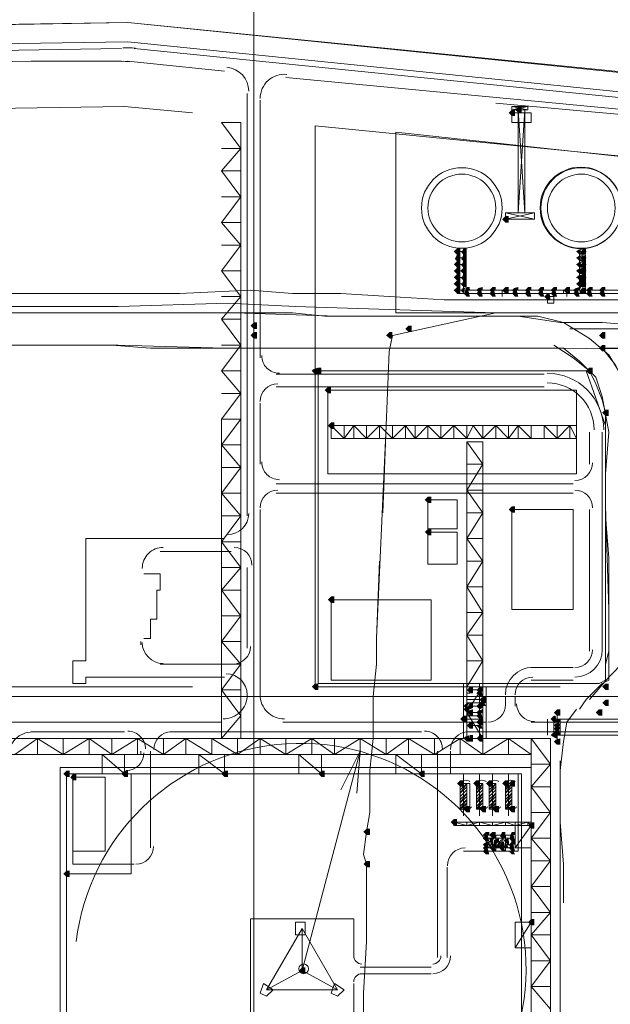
# Model space of a CAD drawing. Header units: millimetres. Extents: x -3176 to 162662, y -36434 to 57907.
# Tile 73 of 155: x 73081 to 75029, y 48166 to 51416. Entities that reach past the tile are written whole.
import ezdxf

# ---------------------------------------------------------------- set-up
doc = ezdxf.new("R2010")
doc.units = ezdxf.units.MM
doc.linetypes.add('1-Sheet - 32170-CIV-6170-DW-2035-015-01 - RZUTY$0$IMPORT-HIDDENX2 _6_', pattern=[238125000.0, 158750000.0, -79375000.0])
doc.layers.get('0').update_dxf_attribs({"lineweight": 5})
doc.layers.add('1-Sheet - 32170-CIV-6170-DW-2035-015-01 - RZUTY$0$CIV_KEYPLAN', color=8, linetype='Continuous', lineweight=0)
doc.layers.add('1-Sheet - 32170-CIV-6170-DW-2035-015-01 - RZUTY$0$PLAN ORIENTACYJNY _KEY PLAN__dwg _3_', color=8, linetype='Continuous', lineweight=0)

# ---------------------------------------------------------------- blocks, each defined once
blk = doc.blocks.new('1-Sheet - 32170-CIV-6170-DW-2035-015-01 - RZUTY$0$PLAN ORIENTACYJNY _KEY PLAN__dwg_A$Ccfc037ab-730732-A_KEY_PLAN')
at = {"layer": '1-Sheet - 32170-CIV-6170-DW-2035-015-01 - RZUTY$0$CIV_KEYPLAN'}
for points in [[(1258.42, 2571.24), (1258.42, 2573.37), (1257.36, 2573.37), (1256.3, 2572.31), (1257.36, 2571.24)], [(1259.49, 2572.31), (1260.55, 2572.31), (1260.55, 2574.44), (1259.49, 2574.44), (1258.42, 2573.37)], [(1256.3, 2536.12), (1256.3, 2538.25), (1255.23, 2538.25), (1254.17, 2537.18), (1255.23, 2536.12)], [(1239.27, 2525.47), (1240.33, 2525.47), (1240.33, 2527.6), (1239.27, 2527.6), (1238.2, 2526.54)], [(1241.39, 2525.47), (1242.46, 2525.47), (1242.46, 2527.6), (1241.39, 2527.6), (1240.69, 2526.18)], [(1280.78, 2525.47), (1279.71, 2526.54), (1280.78, 2527.6), (1279.18, 2527.07), (1278.65, 2526.54), (1279.71, 2525.47)], [(1280.78, 2525.47), (1281.84, 2525.47), (1281.84, 2527.6), (1280.78, 2527.6), (1280.07, 2526.18)], [(1239.27, 2521.22), (1240.33, 2521.22), (1240.33, 2523.35), (1239.27, 2523.35), (1238.2, 2522.28)], [(1239.27, 2523.35), (1240.33, 2523.35), (1240.33, 2525.47), (1239.27, 2525.47), (1238.56, 2524.06)], [(1242.46, 2523.35), (1242.46, 2525.47), (1241.39, 2525.47), (1240.69, 2524.06), (1241.39, 2523.35)], [(1241.39, 2521.22), (1242.46, 2521.22), (1242.46, 2523.35), (1241.39, 2523.35), (1240.69, 2521.93)], [(1279.71, 2523.35), (1280.78, 2523.35), (1279.71, 2524.41), (1280.78, 2525.47), (1279.18, 2524.94), (1278.65, 2524.41)], [(1279.71, 2521.22), (1280.78, 2521.22), (1280.07, 2522.64), (1280.78, 2523.35), (1279.18, 2522.81), (1278.65, 2522.28)], [(1281.84, 2523.35), (1281.84, 2525.47), (1280.24, 2524.94), (1280.07, 2524.06), (1280.78, 2523.35)], [(1281.84, 2521.22), (1281.84, 2523.35), (1280.78, 2523.35), (1280.07, 2521.93), (1280.78, 2521.22)], [(1239.27, 2519.09), (1240.33, 2519.09), (1240.33, 2521.22), (1239.27, 2521.22), (1238.2, 2520.15)], [(1241.39, 2519.09), (1242.46, 2519.09), (1242.46, 2521.22), (1241.39, 2521.22), (1240.33, 2520.15)], [(1279.71, 2519.09), (1280.78, 2519.09), (1280.07, 2520.51), (1280.78, 2521.22), (1279.18, 2520.68), (1278.65, 2520.15)], [(1281.84, 2519.09), (1281.84, 2521.22), (1280.78, 2521.22), (1279.71, 2520.15), (1280.78, 2519.09)], [(1239.27, 2516.96), (1240.33, 2516.96), (1240.33, 2519.09), (1239.27, 2519.09), (1238.2, 2518.02)], [(1240.33, 2514.83), (1240.33, 2516.96), (1239.27, 2516.96), (1238.2, 2515.89), (1239.27, 2514.83)], [(1241.39, 2516.96), (1242.46, 2516.96), (1242.46, 2519.09), (1241.39, 2519.09), (1240.69, 2517.67)], [(1241.39, 2514.83), (1242.46, 2514.83), (1242.46, 2516.96), (1241.39, 2516.96), (1240.69, 2515.54)], [(1279.71, 2516.96), (1280.78, 2516.96), (1280.07, 2518.38), (1280.78, 2519.09), (1279.18, 2518.56), (1278.65, 2518.02)], [(1279.71, 2514.83), (1280.78, 2514.83), (1280.12, 2516.3), (1280.78, 2516.96), (1279.71, 2516.96), (1278.65, 2515.89)], [(1280.78, 2516.96), (1281.84, 2516.96), (1281.84, 2519.09), (1280.78, 2519.09), (1279.71, 2518.02)], [(1280.78, 2514.83), (1281.84, 2514.83), (1281.84, 2516.96), (1280.78, 2516.96), (1279.71, 2515.89)], [(1240.33, 2512.7), (1240.33, 2514.83), (1239.27, 2514.83), (1238.2, 2513.77), (1239.27, 2512.7)], [(1241.39, 2512.7), (1241.75, 2513.41), (1241.39, 2513.77), (1242.46, 2514.83), (1240.86, 2514.3), (1240.69, 2513.41)], [(1243.46, 2511.64), (1243.52, 2511.64), (1242.99, 2513.77), (1241.93, 2513.23), (1241.39, 2512.7), (1242.46, 2511.64)], [(1241.93, 2513.23), (1242.99, 2513.77), (1243.52, 2513.77), (1243.46, 2514.83), (1242.46, 2514.83), (1241.75, 2513.41)], [(1246.18, 2513.23), (1247.25, 2513.77), (1247.78, 2513.77), (1247.78, 2514.83), (1246.36, 2514.48), (1245.65, 2513.77)], [(1246.72, 2511.64), (1247.78, 2511.64), (1247.25, 2513.77), (1246.18, 2513.23), (1245.65, 2512.7), (1246.36, 2511.99)], [(1250.44, 2513.23), (1251.51, 2513.77), (1252.04, 2513.77), (1252.04, 2514.83), (1250.97, 2514.83), (1249.91, 2513.77)], [(1252.04, 2511.64), (1251.51, 2513.77), (1250.44, 2513.23), (1249.91, 2512.7), (1250.97, 2511.64)], [(1255.23, 2512.7), (1256.3, 2512.7), (1256.3, 2514.83), (1255.23, 2514.83), (1254.17, 2513.77)], [(1257.89, 2513.23), (1258.96, 2513.77), (1259.49, 2513.77), (1259.49, 2514.83), (1258.07, 2514.48), (1257.36, 2513.77)], [(1259.49, 2511.64), (1258.96, 2513.77), (1257.89, 2513.23), (1257.36, 2512.7), (1258.42, 2511.64)], [(1262.15, 2513.23), (1263.21, 2513.77), (1263.75, 2513.77), (1263.75, 2514.83), (1262.68, 2514.83), (1261.62, 2513.77)], [(1263.75, 2511.64), (1263.21, 2513.77), (1262.15, 2513.23), (1261.62, 2512.7), (1262.68, 2511.64)], [(1266.41, 2513.23), (1267.47, 2513.77), (1268, 2513.77), (1268, 2514.83), (1266.94, 2514.83), (1265.88, 2513.77)], [(1268, 2511.64), (1267.47, 2513.77), (1266.41, 2513.23), (1265.88, 2512.7), (1266.94, 2511.64)], [(1270.67, 2513.23), (1271.73, 2513.77), (1272.26, 2513.77), (1272.26, 2514.83), (1271.2, 2514.83), (1270.13, 2513.77)], [(1272.26, 2511.64), (1271.73, 2513.77), (1270.67, 2513.23), (1270.13, 2512.7), (1271.2, 2511.64)], [(1275.45, 2512.7), (1276.52, 2512.7), (1276.52, 2514.83), (1275.45, 2514.83), (1274.39, 2513.77)], [(1278.12, 2513.23), (1279.18, 2513.77), (1279.71, 2513.77), (1279.71, 2514.83), (1278.12, 2514.3), (1277.58, 2513.77)], [(1279.71, 2511.64), (1279.18, 2513.77), (1278.12, 2513.23), (1277.58, 2512.7), (1278.65, 2511.64)], [(1281.84, 2512.7), (1281.84, 2514.83), (1280.24, 2514.3), (1280.07, 2513.41), (1280.78, 2512.7)], [(1282.37, 2513.23), (1283.44, 2513.77), (1283.97, 2513.77), (1283.97, 2514.83), (1282.91, 2514.83), (1281.84, 2513.77)], [(1283.97, 2511.64), (1283.44, 2513.77), (1282.37, 2513.23), (1281.84, 2512.7), (1282.91, 2511.64)], [(1286.63, 2513.23), (1287.7, 2513.77), (1288.23, 2513.77), (1288.23, 2514.83), (1287.16, 2514.83), (1286.1, 2513.77)], [(1288.23, 2511.64), (1287.7, 2513.77), (1286.63, 2513.23), (1286.1, 2512.7), (1287.16, 2511.64)], [(1269.07, 2510.57), (1270.13, 2510.57), (1269.8, 2512.7), (1269.07, 2512.7), (1268, 2511.64)], [(1173.27, 2500.99), (1173.27, 2503.12), (1172.21, 2503.12), (1171.15, 2502.06), (1172.21, 2500.99)], [(1172.21, 2497.8), (1173.27, 2497.8), (1173.27, 2499.93), (1172.21, 2499.93), (1171.15, 2498.86)], [(1217.98, 2497.8), (1217.98, 2499.93), (1216.91, 2499.93), (1215.85, 2498.86), (1217.11, 2497.8)], [(1223.3, 2499.93), (1224.36, 2499.93), (1224.36, 2502.06), (1223.3, 2502.06), (1222.24, 2500.99)], [(1287.16, 2497.8), (1288.23, 2497.8), (1288.23, 2499.93), (1287.16, 2499.93), (1286.1, 2498.86)], [(1288.23, 2493.54), (1288.23, 2495.67), (1287.16, 2495.67), (1286.1, 2494.61), (1287.16, 2493.54)], [(1192.43, 2486.09), (1193.5, 2486.09), (1193.5, 2488.22), (1191.9, 2487.69), (1191.37, 2487.16)], [(1194.56, 2486.09), (1194.56, 2488.22), (1193.5, 2488.22), (1193.5, 2486.09)], [(1283.97, 2486.09), (1283.97, 2488.22), (1282.9, 2488.22), (1281.84, 2487.16), (1282.91, 2486.09)], [(1196.69, 2479.71), (1197.76, 2479.71), (1197.76, 2481.83), (1196.69, 2481.83), (1195.63, 2480.77)], [(1289.29, 2472.26), (1289.29, 2474.38), (1288.23, 2474.38), (1287.16, 2473.32), (1288.23, 2472.26)], [(1197.76, 2468), (1198.82, 2468), (1198.82, 2470.13), (1197.76, 2470.13), (1196.69, 2469.06)], [(1229.69, 2443.52), (1230.75, 2443.52), (1230.75, 2445.65), (1229.69, 2445.65), (1228.62, 2444.58)], [(1258.42, 2440.32), (1258.42, 2442.45), (1257.36, 2442.45), (1256.3, 2441.39), (1257.36, 2440.32)], [(1229.69, 2432.87), (1230.75, 2432.87), (1230.75, 2435), (1229.69, 2435), (1228.62, 2433.94)], [(1197.76, 2410.52), (1198.82, 2410.52), (1198.82, 2412.65), (1197.76, 2412.65), (1196.69, 2411.59)], [(1192.43, 2381.78), (1193.5, 2381.78), (1193.5, 2383.91), (1192.43, 2383.91), (1191.37, 2382.85)], [(1244.59, 2380.72), (1244.59, 2382.85), (1243.52, 2382.85), (1242.46, 2381.78), (1243.52, 2380.72)], [(1246.18, 2381.25), (1247.25, 2381.78), (1247.78, 2381.78), (1247.78, 2382.85), (1246.72, 2382.85), (1245.65, 2381.78)], [(1289.29, 2381.78), (1289.29, 2383.91), (1288.23, 2383.91), (1287.16, 2382.85), (1288.23, 2381.78)], [(1247.78, 2379.65), (1247.25, 2381.78), (1246.18, 2381.25), (1245.65, 2380.72), (1246.72, 2379.65)], [(1247.78, 2377.53), (1248.85, 2377.53), (1248.85, 2379.65), (1247.43, 2379.3), (1246.72, 2378.59), (1247.25, 2378.06)], [(1241.93, 2375.93), (1243.52, 2377.53), (1242.1, 2377.17), (1241.39, 2376.46)], [(1242.46, 2374.33), (1243.46, 2375.46), (1242.46, 2376.46), (1241.39, 2375.4), (1242.1, 2374.69)], [(1243.52, 2375.4), (1244.59, 2375.89), (1244.59, 2377.53), (1243.52, 2377.53), (1242.81, 2376.11), (1243.46, 2375.46)], [(1246.72, 2375.4), (1247.78, 2375.89), (1247.78, 2377.53), (1246.72, 2377.53), (1245.65, 2376.46), (1246.22, 2375.89)], [(1289.29, 2376.46), (1289.29, 2378.59), (1288.23, 2378.59), (1287.16, 2377.53), (1288.23, 2376.46)], [(1242.46, 2371.14), (1242.46, 2373.27), (1241.39, 2373.27), (1240.33, 2372.2), (1241.39, 2371.14)], [(1244.59, 2373.27), (1244.59, 2375.4), (1243.17, 2375.04), (1242.46, 2374.33), (1244.06, 2373.27)], [(1246.18, 2373.8), (1247.25, 2374.33), (1247.78, 2374.33), (1247.78, 2375.4), (1246.36, 2375.04), (1245.65, 2374.33)], [(1247.78, 2372.2), (1247.25, 2374.33), (1246.18, 2373.8), (1245.65, 2373.27), (1246.72, 2372.2)], [(1272.26, 2371.14), (1271.73, 2373.27), (1271.2, 2373.27), (1270.13, 2372.2), (1271.2, 2371.14)], [(1272.26, 2373.27), (1273.33, 2373.27), (1273.33, 2375.4), (1272.26, 2375.4), (1271.2, 2374.33)], [(1287.16, 2373.27), (1287.16, 2375.4), (1286.1, 2375.4), (1285.03, 2374.33), (1286.1, 2373.27)], [(1243.52, 2369.01), (1244.59, 2369.01), (1244.59, 2371.14), (1243.46, 2371.07), (1242.46, 2370.08), (1243.46, 2369.08)], [(1246.72, 2370.08), (1247.78, 2370.08), (1247.78, 2372.2), (1246.36, 2371.85), (1245.65, 2371.14), (1246.18, 2370.61)], [(1246.72, 2369.01), (1247.78, 2369.01), (1247.25, 2370.08), (1245.65, 2370.08)], [(1271.73, 2369.54), (1272.79, 2370.08), (1273.33, 2370.08), (1272.79, 2371.14), (1271.73, 2370.61), (1271.2, 2370.08)], [(1271.73, 2368.48), (1272.79, 2369.01), (1273.33, 2369.01), (1272.79, 2370.08), (1271.73, 2369.54), (1271.2, 2369.01)], [(1243.46, 2364.75), (1243.52, 2364.75), (1243.46, 2366.88), (1241.93, 2366.35), (1241.39, 2365.82), (1242.46, 2364.75)], [(1244.59, 2364.75), (1244.59, 2366.88), (1243.52, 2366.88), (1243.52, 2364.75)], [(1247.78, 2364.75), (1247.78, 2366.88), (1246.72, 2366.88), (1245.65, 2365.82), (1246.72, 2364.75)], [(1272.26, 2365.82), (1272.26, 2367.95), (1271.2, 2367.95), (1270.13, 2366.88), (1271.73, 2365.82)], [(1272.26, 2366.88), (1273.33, 2366.88), (1272.79, 2369.01), (1271.73, 2368.48), (1271.2, 2367.95), (1272.26, 2367.95)], [(1272.26, 2363.69), (1273.33, 2363.69), (1273.33, 2365.82), (1271.73, 2365.29), (1271.2, 2364.75)], [(1111.54, 2353.05), (1111.54, 2355.17), (1110.48, 2355.17), (1109.41, 2354.11), (1110.48, 2353.05)], [(1113.67, 2351.98), (1113.67, 2354.11), (1112.61, 2354.11), (1111.73, 2352.85), (1112.61, 2351.98)], [(1129.64, 2353.05), (1130.7, 2353.05), (1130.7, 2355.17), (1129.64, 2355.17), (1128.57, 2354.11)], [(1163.7, 2353.05), (1163.7, 2355.17), (1162.63, 2355.17), (1161.57, 2354.11), (1162.63, 2353.05)], [(1195.63, 2353.05), (1195.63, 2355.17), (1194.56, 2355.17), (1193.5, 2354.11), (1194.56, 2353.05)], [(1228.62, 2353.05), (1228.62, 2355.17), (1227.56, 2355.17), (1226.49, 2354.11), (1227.56, 2353.05)], [(1241.39, 2349.85), (1241.39, 2351.98), (1240.33, 2351.98), (1239.27, 2350.92), (1240.33, 2349.85)], [(1245.65, 2349.85), (1246.72, 2349.85), (1246.72, 2351.98), (1245.65, 2351.98), (1244.59, 2350.92)], [(1250.97, 2349.85), (1250.97, 2351.98), (1249.91, 2351.98), (1248.85, 2350.92), (1249.91, 2349.85)], [(1255.23, 2349.85), (1256.3, 2349.85), (1256.3, 2351.98), (1255.23, 2351.98), (1254.17, 2350.92)], [(1258.42, 2349.85), (1258.42, 2351.98), (1257.36, 2351.98), (1256.3, 2350.92), (1257.36, 2349.85)], [(1243.46, 2341.34), (1243.52, 2341.34), (1243.46, 2343.47), (1242.46, 2343.47), (1241.39, 2342.4), (1242.46, 2341.34)], [(1247.78, 2341.34), (1248.85, 2341.34), (1248.85, 2343.47), (1247.78, 2343.47), (1246.72, 2342.4)], [(1253.1, 2341.34), (1253.1, 2343.47), (1252.04, 2343.47), (1250.97, 2342.4), (1252.04, 2341.34)], [(1258.42, 2341.34), (1258.42, 2343.47), (1257.36, 2343.47), (1256.3, 2342.4), (1257.36, 2341.34)], [(1239.27, 2337.08), (1239.27, 2339.21), (1238.2, 2339.21), (1237.14, 2338.14), (1238.2, 2337.08)], [(1264.81, 2336.02), (1264.81, 2338.14), (1263.75, 2338.14), (1262.68, 2337.08), (1263.75, 2336.02)], [(1209.46, 2333.89), (1210.53, 2333.89), (1210.53, 2336.02), (1209.46, 2336.02), (1208.4, 2334.95)], [(1248.31, 2333.35), (1249.38, 2333.89), (1249.91, 2333.89), (1249.91, 2334.95), (1248.85, 2334.95), (1247.78, 2333.89)], [(1252.04, 2332.82), (1252.04, 2334.95), (1250.97, 2334.95), (1249.91, 2333.89), (1250.97, 2332.82)], [(1254.7, 2332.82), (1255.23, 2332.82), (1255.23, 2334.95), (1254.17, 2334.95), (1253.46, 2333.53), (1254.17, 2332.82)], [(1256.83, 2333.35), (1257.89, 2333.89), (1258.42, 2333.89), (1258.42, 2334.95), (1257.36, 2334.95), (1256.65, 2333.53)], [(1248.85, 2331.76), (1249.91, 2331.76), (1249.38, 2333.89), (1248.31, 2333.35), (1247.78, 2332.82), (1248.49, 2332.11)], [(1248.31, 2330.16), (1249.38, 2330.69), (1249.91, 2330.69), (1249.91, 2331.76), (1248.31, 2331.23), (1247.78, 2330.69)], [(1250.97, 2330.69), (1250.97, 2332.82), (1249.91, 2332.82), (1250.44, 2330.69)], [(1253.1, 2329.63), (1251.51, 2331.23), (1250.97, 2330.69), (1252.04, 2329.63)], [(1252.04, 2330.69), (1253.1, 2331.76), (1253.1, 2332.82), (1251.51, 2332.29), (1251.33, 2331.4), (1251.51, 2331.23)], [(1254.17, 2329.63), (1253.1, 2330.69), (1254.17, 2331.76), (1253.1, 2331.76), (1252.39, 2330.34), (1253.1, 2329.63)], [(1253.1, 2331.76), (1254.7, 2332.29), (1254.7, 2332.82), (1253.64, 2332.29)], [(1254.17, 2329.63), (1255.23, 2329.63), (1254.7, 2331.76), (1253.64, 2331.23), (1253.46, 2330.34), (1253.81, 2329.98)], [(1256.3, 2330.69), (1256.3, 2332.82), (1254.7, 2332.29), (1254.7, 2331.76), (1255.23, 2331.76), (1255.76, 2330.69)], [(1256.83, 2330.16), (1257.89, 2330.69), (1258.42, 2330.69), (1258.42, 2331.76), (1257.36, 2331.76), (1256.3, 2330.69)], [(1258.42, 2331.76), (1257.89, 2333.89), (1256.83, 2333.35), (1256.65, 2332.47), (1257.36, 2331.76)], [(1248.31, 2329.1), (1249.38, 2329.63), (1249.91, 2329.63), (1249.38, 2330.69), (1248.31, 2330.16), (1247.78, 2329.63)], [(1248.85, 2327.5), (1249.91, 2327.5), (1249.38, 2329.63), (1248.31, 2329.1), (1247.78, 2328.56), (1248.49, 2327.86)], [(1250.97, 2329.63), (1250.44, 2330.69), (1249.91, 2330.69), (1249.91, 2329.63)], [(1252.04, 2328.56), (1251.68, 2329.98), (1250.97, 2330.69), (1250.97, 2329.63), (1249.91, 2329.63), (1251.51, 2328.56)], [(1254.17, 2328.56), (1255.23, 2328.56), (1254.7, 2329.63), (1253.1, 2329.63), (1253.81, 2328.92)], [(1256.3, 2329.63), (1255.76, 2330.69), (1255.23, 2330.69), (1255.23, 2329.63)], [(1257.36, 2328.56), (1258.42, 2328.56), (1257.89, 2330.69), (1256.83, 2330.16), (1256.3, 2329.63), (1257.01, 2328.92)], [(1258.42, 2327.5), (1257.89, 2328.56), (1256.3, 2328.56), (1257.36, 2327.5)], [(1209.46, 2323.24), (1210.53, 2323.24), (1210.53, 2325.37), (1209.46, 2325.37), (1208.4, 2324.31)], [(1111.54, 2320.05), (1111.54, 2322.18), (1110.48, 2322.18), (1109.41, 2321.11), (1110.48, 2320.05)], [(1264.81, 2304.08), (1264.81, 2306.21), (1263.75, 2306.21), (1262.68, 2305.15), (1263.75, 2304.08)], [(1189.24, 2288.12), (1189.24, 2290.25), (1188.18, 2290.25), (1187.11, 2289.18), (1188.18, 2288.12)]]:
    blk.add_hatch(color=256, dxfattribs=at).paths.add_polyline_path(points)
h = blk.add_hatch(color=256, dxfattribs=at)
h.paths.add_polyline_path([(1279.71, 2512.7), (1280.78, 2512.7), (1279.71, 2513.77)])
h.paths.add_polyline_path([(1279.71, 2513.77), (1280.24, 2514.83), (1279.71, 2514.83)])
h = blk.add_hatch(color=256, dxfattribs=at)
h.paths.add_polyline_path([(1248.85, 2376.46), (1248.31, 2377.53), (1247.78, 2377.53), (1247.78, 2376.46)])
h.paths.add_polyline_path([(1247.78, 2377.53), (1247.25, 2378.06), (1246.72, 2377.53)])
h = blk.add_hatch(color=256, dxfattribs=at)
h.paths.add_polyline_path([(1272.26, 2371.14), (1273.33, 2371.14), (1273.33, 2372.2), (1272.26, 2372.2)])
h.paths.add_polyline_path([(1271.73, 2370.61), (1271.73, 2371.14), (1271.2, 2371.14)])
h = blk.add_hatch(color=256, dxfattribs=at)
h.paths.add_polyline_path([(1250.97, 2330.69), (1251.33, 2331.4), (1250.97, 2331.76)])
h.paths.add_polyline_path([(1250.97, 2331.76), (1251.51, 2332.82), (1250.97, 2332.82)])
for p, q in [((720.92, 2587.21), (1128.57, 2593.59)), ((1132.83, 2593.59), (1751.23, 2530.8)), ((1130.7, 2589.34), (1162.63, 2586.14)), ((1170.08, 2439.26), (1170.08, 2578.69)), ((1174.34, 2491.41), (1174.34, 2576.56)), ((1252.04, 2575.5), (1310.58, 2570.18)), ((1262.68, 2574.44), (1257.36, 2574.44)), ((1255.23, 2539.31), (1264.81, 2537.18)), ((1278.65, 2526.54), (1281.84, 2526.54)), ((1279.71, 2513.77), (1279.71, 2526.54)), ((1280.78, 2526.54), (1280.78, 2513.77)), ((1239.27, 2524.41), (1241.39, 2524.41)), ((1278.65, 2524.41), (1281.84, 2524.41)), ((1241.39, 2522.28), (1239.27, 2522.28)), ((1239.27, 2520.15), (1241.39, 2520.15)), ((1278.65, 2522.28), (1281.84, 2522.28)), ((1278.65, 2520.15), (1281.84, 2520.15)), ((1241.39, 2518.02), (1239.27, 2518.02)), ((1278.65, 2518.02), (1281.84, 2518.02)), ((1239.27, 2515.89), (1241.39, 2515.89)), ((1242.46, 2513.77), (1242.46, 2511.64)), ((1246.72, 2513.77), (1246.72, 2511.64)), ((1250.97, 2513.77), (1250.97, 2511.64)), ((1254.17, 2513.77), (1254.17, 2511.64)), ((1255.23, 2513.77), (1255.23, 2512.7)), ((1258.42, 2513.77), (1258.42, 2511.64)), ((1262.68, 2513.77), (1262.68, 2511.64)), ((1266.94, 2513.77), (1266.94, 2511.64)), ((1274.39, 2513.77), (1274.39, 2512.7)), ((1275.45, 2513.77), (1275.45, 2511.64)), ((1278.65, 2515.89), (1281.84, 2515.89)), ((1278.65, 2513.77), (1278.65, 2511.64)), ((1282.91, 2513.77), (1282.91, 2511.64)), ((1287.16, 2513.77), (1287.16, 2511.64)), ((1165.82, 2506.32), (1199.88, 2505.25)), ((1424.47, 2493.54), (1266.94, 2494.61)), ((1179.66, 2486.09), (1268, 2486.09)), ((1179.66, 2481.83), (1268, 2481.83)), ((1174.34, 2456.29), (1174.34, 2476.51)), ((1202.01, 2464.8), (1202.01, 2469.06)), ((1205.21, 2464.8), (1205.21, 2469.06)), ((1209.46, 2464.8), (1209.46, 2469.06)), ((1213.72, 2464.8), (1213.72, 2469.06)), ((1217.98, 2464.8), (1217.98, 2469.06)), ((1222.24, 2464.8), (1222.24, 2469.06)), ((1225.43, 2464.8), (1225.43, 2469.06)), ((1229.69, 2464.8), (1229.69, 2469.06)), ((1233.94, 2464.8), (1233.94, 2469.06)), ((1238.2, 2464.8), (1238.2, 2469.06)), ((1252.04, 2464.8), (1252.04, 2469.06)), ((1256.3, 2464.8), (1256.3, 2469.06)), ((1259.49, 2464.8), (1259.49, 2469.06)), ((1272.26, 2464.8), (1272.26, 2469.06)), ((1276.52, 2464.8), (1276.52, 2469.06)), ((1282.91, 2466.93), (1282.91, 2456.29)), ((1287.16, 2466.93), (1287.16, 2394.56)), ((1161.57, 2462.68), (1167.95, 2462.68)), ((1242.46, 2463.74), (1242.46, 2365.82)), ((1161.57, 2455.23), (1167.95, 2455.23)), ((1179.66, 2449.9), (1277.58, 2449.9)), ((1161.57, 2446.71), (1167.95, 2446.71)), ((1179.66, 2446.71), (1277.58, 2446.71)), ((1242.46, 2447.77), (1247.78, 2447.77)), ((1174.34, 2379.65), (1174.34, 2441.39)), ((1282.91, 2441.39), (1282.91, 2394.56)), ((1288.23, 2442.45), (1289.29, 2408.39)), ((1161.57, 2439.26), (1167.95, 2439.26)), ((1161.57, 2430.74), (1167.95, 2430.74)), ((1164.76, 2427.55), (1141.34, 2427.55)), ((1161.57, 2422.23), (1167.95, 2422.23)), ((1170.08, 2422.23), (1170.08, 2395.62)), ((1161.57, 2414.78), (1167.95, 2414.78)), ((1161.57, 2406.26), (1167.95, 2406.26)), ((1134.96, 2397.75), (1134.96, 2396.68)), ((1161.57, 2397.75), (1167.95, 2397.75)), ((1289.29, 2394.56), (1288.23, 2390.3)), ((1141.34, 2390.3), (1167.95, 2390.3)), ((1247.78, 2391.36), (1242.46, 2382.85)), ((1263.75, 2389.23), (1277.58, 2389.23)), ((1241.39, 2365.82), (1241.39, 2383.91)), ((1246.72, 2365.82), (1246.72, 2383.91)), ((1248.85, 2382.85), (1248.85, 2365.82)), ((1263.75, 2384.98), (1277.58, 2384.98)), ((1161.57, 2381.78), (1167.95, 2381.78)), ((1255.23, 2379.65), (1255.23, 2376.46)), ((1258.42, 2379.65), (1258.42, 2376.46)), ((1242.46, 2378.59), (1247.78, 2378.59)), ((1247.78, 2377.53), (1242.46, 2377.53)), ((1242.46, 2376.46), (1246.72, 2376.46)), ((1242.46, 2374.33), (1247.78, 2365.82)), ((1242.46, 2373.27), (1246.72, 2373.27)), ((1243.52, 2374.33), (1243.52, 2373.27)), ((1272.26, 2364.75), (1272.26, 2374.33)), ((910.37, 2371.14), (1161.57, 2371.14)), ((1181.79, 2371.14), (1248.85, 2371.14)), ((1247.78, 2372.2), (1241.39, 2372.2)), ((1242.46, 2370.08), (1246.72, 2370.08)), ((1243.52, 2370.08), (1243.52, 2371.14)), ((1263.75, 2371.14), (1302.06, 2371.14)), ((1269.07, 2372.2), (1269.07, 2366.88)), ((1272.26, 2370.08), (1273.33, 2370.08)), ((1273.33, 2366.88), (1273.33, 2372.2)), ((1098.77, 2367.95), (1129.64, 2367.95)), ((1144.54, 2367.95), (1227.56, 2367.95)), ((1242.46, 2367.95), (1303.13, 2367.95)), ((1272.26, 2369.01), (1273.33, 2369.01)), ((1100.9, 2360.5), (1100.9, 2365.82)), ((1109.41, 2360.5), (1109.41, 2365.82)), ((1117.93, 2360.5), (1117.93, 2365.82)), ((1125.38, 2360.5), (1125.38, 2365.82)), ((1133.89, 2360.5), (1133.89, 2365.82)), ((1142.41, 2360.5), (1142.41, 2365.82)), ((1149.86, 2360.5), (1149.86, 2365.82)), ((1166.89, 2360.5), (1166.89, 2365.82)), ((1174.34, 2360.5), (1174.34, 2365.82)), ((1182.85, 2360.5), (1182.85, 2365.82)), ((1191.37, 2360.5), (1191.37, 2365.82)), ((1198.82, 2360.5), (1198.82, 2365.82)), ((1207.33, 2360.5), (1207.33, 2365.82)), ((1215.85, 2360.5), (1215.85, 2365.82)), ((1223.3, 2360.5), (1223.3, 2365.82)), ((1231.82, 2360.5), (1231.82, 2365.82)), ((1240.33, 2360.5), (1240.33, 2365.82)), ((1256.3, 2360.5), (1256.3, 2365.82)), ((1134.96, 2361.56), (1134.96, 2360.5)), ((1138.15, 2361.56), (1138.15, 2329.63)), ((1207.33, 2361.56), (1200.95, 2348.79)), ((1232.88, 2361.56), (1232.88, 2293.44)), ((1237.14, 2354.11), (1237.14, 2361.56)), ((1241.39, 2340.27), (1241.39, 2354.11)), ((1246.72, 2340.27), (1246.72, 2354.11)), ((1250.97, 2340.27), (1250.97, 2354.11)), ((1256.3, 2340.27), (1256.3, 2354.11)), ((1241.39, 2350.92), (1240.33, 2349.85)), ((1242.46, 2350.92), (1242.46, 2342.4)), ((1250.97, 2350.92), (1249.91, 2349.85)), ((1242.46, 2348.79), (1240.33, 2346.66)), ((1245.65, 2346.66), (1247.78, 2348.79)), ((1252.04, 2348.79), (1249.91, 2346.66)), ((1255.23, 2346.66), (1257.36, 2348.79)), ((1258.42, 2329.63), (1258.42, 2338.14)), ((1262.68, 2338.14), (1262.68, 2337.08)), ((1257.36, 2332.82), (1248.85, 2332.82)), ((1250.97, 2333.89), (1250.97, 2328.56)), ((1252.04, 2333.89), (1252.04, 2328.56)), ((1254.17, 2333.89), (1254.17, 2328.56)), ((1255.23, 2333.89), (1255.23, 2328.56)), ((1250.97, 2330.69), (1248.85, 2330.69)), ((1257.36, 2329.63), (1248.85, 2329.63)), ((1254.17, 2330.69), (1252.04, 2330.69)), ((1257.36, 2330.69), (1255.23, 2330.69)), ((1270.13, 2325.37), (1263.75, 2325.37)), ((1236.07, 2323.24), (1236.07, 2293.44)), ((1263.75, 2316.86), (1270.13, 2308.34)), ((1188.18, 2303.02), (1176.47, 2282.8)), ((1263.75, 2300.89), (1270.13, 2292.38)), ((1207.33, 2290.25), (1230.75, 2290.25)), ((1207.33, 2288.12), (1230.75, 2288.12)), ((1263.75, 2283.86), (1270.13, 2276.41))]:
    blk.add_line(p, q, dxfattribs=at)
at = {"layer": '1-Sheet - 32170-CIV-6170-DW-2035-015-01 - RZUTY$0$CIV_KEYPLAN', "flags": 128}
for points in [[(618.74, 2205.1), (618.74, 2365.82), (366.48, 2365.82), (372.87, 2445.65), (373.93, 2459.48), (383.51, 2594.66), (553.81, 2593.59), (641.09, 2594.66), (1130.7, 2602.11), (1748.04, 2540.38), (1753.36, 2539.31), (1748.04, 2539.31), (1130.7, 2602.11), (710.27, 2594.66), (618.74, 2546.76), (618.74, 2394.56), (616.61, 2392.43)], [(712.4, 2589.34), (1130.7, 2595.72), (1748.04, 2532.92), (1756.55, 2532.92), (1899.18, 2536.12)], [(910.37, 2586.14), (1098.77, 2589.34), (1128.57, 2589.34)], [(1182.85, 2584.01), (1316.97, 2571.24), (1358.48, 2566.98)], [(1151.99, 2382.85), (921.02, 2382.85), (921.02, 2571.24), (1129.64, 2574.44), (1151.99, 2572.31)], [(1262.68, 2573.37), (1262.68, 2574.44), (1257.36, 2573.37), (1257.36, 2574.44), (1262.68, 2573.37), (1257.36, 2573.37)], [(1167.95, 2560.6), (1161.57, 2569.11), (1167.95, 2569.11), (1167.95, 2365.82)], [(1752.29, 2511.64), (1503.23, 2537.18), (1192.43, 2568.05), (1192.43, 2382.85), (1273.33, 2382.85)], [(1684.17, 2502.06), (1684.17, 2518.02), (1401.05, 2546.76), (1401.05, 2507.38), (1372.31, 2507.38), (1347.83, 2515.89), (1327.61, 2515.89), (1327.61, 2554.21), (1219.04, 2565.92), (1219.04, 2506.32), (1366.99, 2506.32)], [(1161.57, 2560.6), (1167.95, 2560.6), (1161.57, 2553.15)], [(1167.95, 2544.63), (1161.57, 2553.15), (1167.95, 2553.15)], [(1329.74, 2520.15), (1314.84, 2514.83), (1307.39, 2511.64), (1303.13, 2510.57), (1235.01, 2510.57), (1216.91, 2511.64), (1200.95, 2512.7), (1184.98, 2512.7), (1171.15, 2513.77), (1147.73, 2512.7), (1083.87, 2512.7), (1066.84, 2513.77), (1055.13, 2513.77), (1042.36, 2512.7), (1023.2, 2512.7), (1001.91, 2511.64), (977.43, 2511.64), (954.01, 2510.57), (935.92, 2510.57), (919.95, 2509.51), (916.76, 2508.44), (912.5, 2508.44), (907.18, 2509.51), (898.67, 2510.57)], [(1161.57, 2544.63), (1167.95, 2544.63), (1161.57, 2536.12)], [(862.48, 2507.38), (913.57, 2507.38), (916.76, 2506.32), (950.82, 2507.38), (1007.23, 2507.38), (1020.01, 2506.32), (1184.98, 2506.32), (1195.63, 2505.25), (1265.88, 2505.25), (1274.39, 2503.12), (1282.91, 2497.8), (1289.29, 2492.48), (1292.48, 2487.16)], [(1255.23, 2537.18), (1255.23, 2539.31), (1264.81, 2539.31), (1264.81, 2537.18), (1255.23, 2537.18), (1264.81, 2539.31)], [(1167.95, 2528.67), (1161.57, 2536.12), (1167.95, 2536.12)], [(1239.27, 2513.77), (1314.84, 2513.77), (1314.84, 2531.86), (1315.9, 2531.86), (1315.9, 2513.77), (1346.77, 2513.77), (1372.31, 2506.32), (1372.31, 2502.06)], [(1161.57, 2528.67), (1167.95, 2528.67), (1161.57, 2520.15)], [(1241.39, 2513.77), (1241.39, 2526.54), (1239.27, 2526.54), (1239.27, 2512.7), (1346.77, 2512.7), (1372.31, 2505.25)], [(1167.95, 2511.64), (1161.57, 2520.15), (1167.95, 2520.15)], [(1271.2, 2513.77), (1271.2, 2509.51), (1269.07, 2509.51), (1269.07, 2511.64), (1271.2, 2511.64)], [(1161.57, 2511.64), (1167.95, 2511.64), (1161.57, 2504.19)], [(1013.62, 2508.44), (1127.51, 2508.44), (1163.7, 2509.51), (1186.05, 2508.44), (1216.91, 2507.38), (1252.04, 2506.32), (1217.98, 2498.86), (1216.91, 2493.54), (1215.85, 2469.06)], [(1167.95, 2495.67), (1161.57, 2504.19), (1167.95, 2504.19)], [(1259.49, 2505.25), (1273.33, 2503.12), (1287.16, 2503.12), (1301, 2502.06), (1806.58, 2502.06)], [(1908.76, 2496.74), (1908.76, 2493.54), (1897.05, 2494.61), (1887.47, 2494.61), (1881.08, 2495.67), (1815.09, 2495.67), (1803.38, 2496.74), (1719.3, 2496.74), (1711.85, 2497.8), (1668.21, 2497.8), (1655.44, 2498.86), (1616.05, 2498.86), (1603.28, 2499.93), (1491.52, 2499.93), (1473.43, 2500.99), (1276.52, 2500.99)], [(1162.63, 2494.61), (1127.51, 2495.67), (1047.68, 2495.67), (1032.78, 2496.74), (961.46, 2496.74), (948.69, 2495.67), (810.32, 2495.67)], [(1288.23, 2453.1), (1289.29, 2466.93), (1287.16, 2478.64), (1285.03, 2485.03), (1279.71, 2490.35), (1274.39, 2494.61), (1138.15, 2494.61), (1125.38, 2495.67)], [(1161.57, 2495.67), (1167.95, 2495.67), (1161.57, 2487.16)], [(1271.2, 2495.67), (1277.58, 2491.41), (1282.91, 2487.16), (1285.03, 2482.9), (1287.16, 2477.58), (1288.23, 2473.32), (1288.23, 2384.98), (1286.1, 2383.91), (1193.5, 2383.91), (1193.5, 2487.16), (1281.84, 2487.16), (1288.23, 2469.06)], [(1303.13, 2400.94), (1304.19, 2407.33), (1308.45, 2422.23), (1311.64, 2435), (1315.9, 2456.29), (1316.97, 2458.42), (1321.22, 2479.71), (1322.29, 2482.9), (1323.35, 2487.16), (1324.42, 2490.35), (1324.42, 2494.61), (1287.16, 2494.61), (1291.42, 2489.29), (1295.68, 2480.77), (1296.74, 2466.93)], [(1167.95, 2479.71), (1161.57, 2487.16), (1167.95, 2487.16)], [(1161.57, 2479.71), (1167.95, 2479.71), (1161.57, 2471.19)], [(1197.76, 2469.06), (1202.01, 2464.8), (1205.21, 2469.06), (1209.46, 2464.8), (1213.72, 2469.06), (1217.98, 2464.8), (1222.24, 2469.06), (1225.43, 2464.8), (1229.69, 2469.06), (1233.94, 2464.8), (1238.2, 2469.06), (1242.46, 2464.8), (1242.46, 2469.06)], [(1268, 2464.8), (1268, 2469.06), (1272.26, 2464.8), (1276.52, 2469.06), (1278.65, 2464.8), (1197.76, 2464.8), (1197.76, 2469.06), (1278.65, 2469.06)], [(1212.66, 2398.81), (1215.85, 2469.06), (1214.79, 2440.32)], [(1242.46, 2464.8), (1244.59, 2469.06), (1247.78, 2464.8)], [(1263.75, 2469.06), (1263.75, 2464.8), (1259.49, 2469.06), (1256.3, 2464.8), (1252.04, 2469.06), (1247.78, 2464.8), (1247.78, 2469.06)], [(1247.78, 2360.5), (1247.78, 2463.74), (1242.46, 2463.74), (1247.78, 2456.29), (1242.46, 2456.29)], [(1247.78, 2456.29), (1242.46, 2447.77), (1247.78, 2440.32), (1242.46, 2440.32)], [(1247.78, 2440.32), (1242.46, 2431.81), (1247.78, 2431.81)], [(1279.71, 2375.4), (1281.84, 2378.59), (1287.16, 2383.91), (1289.29, 2384.98), (1289.29, 2425.42), (1288.23, 2439.26)], [(1162.63, 2386.04), (1116.86, 2386.04), (1116.86, 2383.91), (1112.61, 2383.91), (1112.61, 2391.36), (1116.86, 2391.36), (1116.86, 2431.81), (1162.63, 2431.81)], [(1242.46, 2431.81), (1247.78, 2424.36), (1242.46, 2424.36)], [(1207.33, 2256.19), (1206.27, 2244.48), (1207.33, 2259.38), (1208.4, 2270.02), (1208.4, 2281.73), (1209.46, 2298.76), (1209.46, 2324.31), (1208.4, 2327.5), (1209.46, 2334.95), (1210.53, 2341.34), (1210.53, 2355.17), (1211.59, 2365.82), (1211.59, 2379.65), (1212.66, 2390.3), (1212.66, 2398.81), (1213.72, 2424.36)], [(1247.78, 2415.84), (1242.46, 2415.84), (1247.78, 2424.36)], [(1136.02, 2420.1), (1141.34, 2420.1), (1141.34, 2414.78), (1140.28, 2414.78), (1140.28, 2405.2), (1138.15, 2405.2), (1138.15, 2398.81), (1136.02, 2398.81)], [(1242.46, 2415.84), (1247.78, 2407.33), (1242.46, 2407.33)], [(1305.26, 2410.52), (1303.13, 2400.94), (1294.61, 2391.36), (1289.29, 2386.04), (1282.91, 2378.59)], [(1247.78, 2399.88), (1242.46, 2399.88), (1247.78, 2407.33)], [(1242.46, 2399.88), (1247.78, 2391.36), (1242.46, 2391.36)], [(1246.72, 2382.85), (1247.78, 2381.78), (1242.46, 2381.78)], [(1247.78, 2374.33), (1242.46, 2374.33), (1245.65, 2379.65), (1247.78, 2381.78)], [(1243.52, 2381.78), (1243.52, 2380.72), (1242.46, 2380.72)], [(1278.65, 2375.4), (1275.45, 2371.14), (1274.39, 2364.75), (1273.33, 2355.17)], [(1301, 2372.2), (1271.2, 2372.2), (1271.2, 2366.88), (1301, 2366.88)], [(1093.45, 2360.5), (1100.9, 2365.82), (1109.41, 2360.5), (1117.93, 2365.82), (1125.38, 2360.5), (1133.89, 2365.82), (1142.41, 2360.5), (1149.86, 2365.82), (1158.37, 2360.5), (1158.37, 2365.82), (1166.89, 2360.5), (1174.34, 2365.82), (1182.85, 2360.5), (1191.37, 2365.82), (1198.82, 2360.5), (1207.33, 2365.82), (1215.85, 2360.5), (1223.3, 2365.82), (1231.82, 2360.5), (1240.33, 2365.82), (1247.78, 2360.5), (1256.3, 2365.82), (1263.75, 2360.5), (638.96, 2360.5)], [(638.96, 2365.82), (1270.13, 2365.82), (1270.13, 2215.74), (1078.55, 2215.74), (1078.55, 2365.82)], [(1270.13, 2357.3), (1263.75, 2365.82), (1263.75, 2215.74)], [(1129.64, 2360.5), (1129.64, 2354.11), (1122.18, 2360.5), (1122.18, 2354.11)], [(1162.63, 2360.5), (1162.63, 2354.11), (1154.12, 2360.5), (1154.12, 2354.11)], [(1199.88, 2282.8), (1188.18, 2303.02), (1188.18, 2289.18), (1176.47, 2282.8), (1199.88, 2282.8), (1188.18, 2289.18), (1207.33, 2361.56), (1206.27, 2347.72)], [(1194.56, 2360.5), (1194.56, 2354.11), (1187.11, 2360.5), (1187.11, 2354.11)], [(1227.56, 2360.5), (1227.56, 2354.11), (1219.04, 2360.5), (1219.04, 2354.11)], [(1263.75, 2349.85), (1270.13, 2357.3), (1263.75, 2357.3)], [(1273.33, 2358.37), (1273.33, 2247.67), (1272.26, 2208.29), (1272.26, 2206.16)], [(1263.75, 2356.24), (1108.35, 2356.24), (1108.35, 2225.32), (1773.58, 2225.32), (1806.58, 2234.9), (1806.58, 2306.21)], [(1131.76, 2354.11), (1131.76, 2321.11), (1110.48, 2321.11)], [(1241.39, 2328.56), (1259.49, 2328.56), (1259.49, 2354.11)], [(1112.61, 2328.56), (1123.25, 2328.56), (1123.25, 2353.05), (1112.61, 2353.05), (1112.61, 2324.31), (1132.83, 2324.31)], [(1240.33, 2348.79), (1242.46, 2350.92), (1240.33, 2347.72), (1242.46, 2349.85)], [(1247.78, 2349.85), (1245.65, 2347.72), (1247.78, 2350.92), (1247.78, 2342.4), (1245.65, 2342.4), (1245.65, 2350.92), (1247.78, 2350.92), (1245.65, 2348.79), (1246.72, 2350.92), (1245.65, 2349.85)], [(1249.91, 2348.79), (1252.04, 2350.92), (1252.04, 2342.4), (1249.91, 2342.4), (1249.91, 2350.92), (1252.04, 2350.92), (1249.91, 2347.72), (1252.04, 2349.85)], [(1257.36, 2349.85), (1255.23, 2347.72), (1257.36, 2350.92), (1257.36, 2342.4), (1255.23, 2342.4), (1255.23, 2350.92), (1257.36, 2350.92), (1255.23, 2348.79), (1256.3, 2350.92), (1255.23, 2349.85)], [(1240.33, 2345.59), (1242.46, 2347.72), (1240.33, 2344.53), (1242.46, 2346.66)], [(1245.65, 2345.59), (1247.78, 2347.72), (1245.65, 2344.53), (1247.78, 2346.66)], [(1249.91, 2345.59), (1252.04, 2347.72), (1249.91, 2344.53), (1252.04, 2346.66)], [(1255.23, 2345.59), (1257.36, 2347.72), (1255.23, 2344.53), (1257.36, 2346.66)], [(1270.13, 2341.34), (1263.75, 2349.85), (1270.13, 2349.85)], [(1240.33, 2343.47), (1242.46, 2345.59), (1240.33, 2342.4), (1242.46, 2344.53), (1241.39, 2342.4), (1242.46, 2343.47)], [(1245.65, 2343.47), (1247.78, 2345.59), (1245.65, 2342.4)], [(1247.78, 2344.53), (1245.65, 2342.4), (1247.78, 2343.47), (1246.72, 2342.4)], [(1249.91, 2343.47), (1252.04, 2345.59), (1249.91, 2342.4), (1252.04, 2344.53), (1250.97, 2342.4), (1252.04, 2343.47)], [(1255.23, 2343.47), (1257.36, 2345.59), (1255.23, 2342.4), (1257.36, 2344.53)], [(1255.23, 2342.4), (1257.36, 2343.47), (1256.3, 2342.4)], [(1263.75, 2332.82), (1270.13, 2341.34), (1263.75, 2341.34)], [(1263.75, 2338.14), (1238.2, 2338.14), (1238.2, 2337.08), (1263.75, 2337.08), (1258.42, 2329.63), (1263.75, 2329.63)], [(1242.46, 2338.14), (1242.46, 2337.08), (1238.2, 2338.14)], [(1242.46, 2337.08), (1246.72, 2338.14), (1246.72, 2337.08)], [(1250.97, 2338.14), (1250.97, 2337.08), (1246.72, 2338.14)], [(1250.97, 2337.08), (1255.23, 2338.14), (1255.23, 2337.08)], [(1255.23, 2338.14), (1258.42, 2337.08), (1262.68, 2338.14), (1263.75, 2337.08)], [(1274.39, 2311.54), (1274.39, 2324.31), (1273.33, 2338.14)], [(1257.36, 2328.56), (1257.36, 2333.89), (1248.85, 2333.89), (1248.85, 2328.56)], [(1249.91, 2330.69), (1249.91, 2331.76), (1250.97, 2331.76)], [(1252.04, 2331.76), (1253.1, 2331.76), (1253.1, 2330.69)], [(1255.23, 2331.76), (1256.3, 2331.76), (1256.3, 2330.69)], [(1270.13, 2316.86), (1263.75, 2316.86), (1270.13, 2325.37), (1263.75, 2332.82), (1270.13, 2332.82)], [(1263.75, 2308.34), (1270.13, 2308.34), (1263.75, 2300.89), (1270.13, 2300.89)], [(1205.21, 2293.44), (1205.21, 2306.21), (1171.15, 2306.21), (1171.15, 2272.15), (1205.21, 2272.15), (1205.21, 2284.93)], [(1258.42, 2296.63), (1263.75, 2305.15), (1258.42, 2305.15), (1258.42, 2296.63), (1263.75, 2296.63)], [(1263.75, 2292.38), (1270.13, 2292.38), (1263.75, 2283.86), (1270.13, 2283.86)]]:
    blk.add_lwpolyline(points, dxfattribs=at)
for points in [[(1257.36, 2572.31), (1263.75, 2572.31), (1263.75, 2569.11), (1257.36, 2569.11)], [(1261.62, 2539.31), (1261.62, 2573.37), (1259.49, 2539.31), (1259.49, 2573.37)], [(1196.69, 2480.77), (1278.65, 2480.77), (1278.65, 2453.1), (1196.69, 2453.1)], [(1161.57, 2365.82), (1161.57, 2471.19), (1167.95, 2471.19), (1161.57, 2462.68), (1167.95, 2455.23), (1161.57, 2446.71), (1167.95, 2439.26), (1161.57, 2430.74), (1167.95, 2422.23), (1161.57, 2414.78), (1167.95, 2406.26), (1161.57, 2397.75), (1167.95, 2390.3), (1161.57, 2381.78), (1167.95, 2373.27)], [(1229.69, 2444.58), (1239.27, 2444.58), (1239.27, 2435), (1229.69, 2435)], [(1257.36, 2441.39), (1277.58, 2441.39), (1277.58, 2408.39), (1257.36, 2408.39)], [(1229.69, 2433.94), (1239.27, 2433.94), (1239.27, 2423.29), (1229.69, 2423.29)], [(1197.76, 2411.59), (1230.75, 2411.59), (1230.75, 2384.98), (1197.76, 2384.98)], [(1110.48, 2354.11), (1260.55, 2354.11), (1260.55, 2227.45), (1110.48, 2227.45)], [(1240.33, 2350.92), (1243.52, 2350.92), (1243.52, 2342.4), (1240.33, 2342.4)], [(1186.05, 2305.15), (1189.24, 2305.15), (1189.24, 2300.89), (1186.05, 2300.89)], [(1175.4, 2284.93), (1178.6, 2282.8), (1176.47, 2280.67), (1174.34, 2281.73)], [(1198.82, 2284.93), (1202.01, 2282.8), (1199.88, 2280.67), (1197.76, 2281.73)]]:
    blk.add_lwpolyline(points, close=True, dxfattribs=at)
at = {"layer": '1-Sheet - 32170-CIV-6170-DW-2035-015-01 - RZUTY$0$CIV_KEYPLAN'}
for centre, radius in [((1240.86, 2540.91), 13.31), ((1240.86, 2540.91), 11.18), ((1280.12, 2540.96), 13.44), ((1280.24, 2540.91), 13.31), ((1280.24, 2540.91), 11.18), ((1188.71, 2289.72), 1.6)]:
    blk.add_circle(centre, radius, dxfattribs=at)
for centre, radius, start, end in [((1129.6, 2558.19), 35.66, 84.2183, 90.9471), ((1129.05, 2558), 31.34, 86.0255, 90.8733), ((1162.59, 2579.48), 7.98, 359.9969, 84.2126), ((1182.32, 2577.1), 7.98, 84.2134, 180.0031), ((1180.69, 2492.19), 5.85, 179.9999, 270.0001), ((1269.03, 2467.71), 18.63, 0, 90), ((1180.19, 2477.04), 5.85, 90.0028, 179.9972), ((1269.03, 2467.71), 15.43, 0, 90), ((1180.69, 2457.07), 5.85, 179.9999, 270.0001), ((1278.12, 2456.82), 5.85, 270.0028, 359.9972), ((1180.19, 2441.92), 5.85, 90.0028, 179.9972), ((1278.12, 2441.92), 5.85, 0.0028, 89.9972), ((1163.66, 2440.04), 6.92, 270, 360), ((1142.37, 2421.94), 6.92, 89.9324, 179.9927), ((1165.79, 2423.01), 5.85, 0.0004, 89.9344), ((1142.37, 2397.46), 6.92, 180, 270), ((1165.29, 2396.15), 5.85, 270.0028, 359.9972), ((1278.12, 2395.09), 5.85, 270.0028, 359.9972), ((1278.12, 2395.09), 9.05, 270.0007, 359.9993), ((1163.16, 2380.19), 6.92, 0.0001, 89.9999), ((1264.28, 2380.19), 9.05, 90.0007, 179.9993), ((1264.28, 2380.19), 5.85, 90.0028, 179.9972), ((1162.1, 2380.19), 7.98, 269.9981, 0.0019), ((1182.32, 2380.19), 7.98, 179.9981, 270.0019), ((1249.38, 2376.99), 5.85, 270.0028, 359.9972), ((1264.78, 2377.24), 5.85, 179.9982, 269.9927), ((1099.3, 2359.96), 7.98, 89.9981, 180.0019), ((1130.66, 2362.33), 5.85, 0, 90.0001), ((1145.07, 2362.09), 5.85, 90.0028, 179.9972), ((1228.59, 2362.33), 5.85, 0, 90.0001), ((1242.99, 2362.09), 5.85, 90.0028, 179.9972), ((1187.57, 2289.71), 74.46, 225.0349, 173.0163), ((1130.17, 2361.03), 5.85, 270.0028, 359.9972), ((1133.36, 2330.16), 5.85, 270.0028, 359.9972), ((1241.93, 2323.78), 5.85, 90.0028, 179.9972), ((1207.87, 2293.97), 2.66, 179.9957, 270.0043), ((1231.28, 2293.97), 5.85, 270.0028, 359.9972), ((1231.28, 2293.97), 2.66, 269.9957, 0.0043), ((1207.87, 2285.46), 2.66, 89.9957, 180.0043)]:
    blk.add_arc(centre, radius, start, end, dxfattribs=at)
for points in [[(1241.93, 2351.98), (1241.05, 2351.98), (1240.33, 2351.74), (1240.33, 2351.45)], [(1243.52, 2351.45), (1243.52, 2351.74), (1242.81, 2351.98), (1241.93, 2351.98)], [(1247.25, 2351.98), (1246.37, 2351.98), (1245.65, 2351.74), (1245.65, 2351.45)], [(1248.85, 2351.45), (1248.85, 2351.74), (1248.13, 2351.98), (1247.25, 2351.98)], [(1251.51, 2351.98), (1250.63, 2351.98), (1249.91, 2351.74), (1249.91, 2351.45)], [(1253.1, 2351.45), (1253.1, 2351.74), (1252.39, 2351.98), (1251.51, 2351.98)], [(1256.83, 2351.98), (1255.95, 2351.98), (1255.23, 2351.74), (1255.23, 2351.45)], [(1258.42, 2351.45), (1258.42, 2351.74), (1257.71, 2351.98), (1256.83, 2351.98)], [(1240.83, 2343.17), (1240.83, 2342.88), (1241.54, 2342.64), (1242.42, 2342.64)], [(1242.42, 2342.64), (1243.31, 2342.64), (1244.02, 2342.88), (1244.02, 2343.17)], [(1246.15, 2343.17), (1246.15, 2342.88), (1246.86, 2342.64), (1247.75, 2342.64)], [(1247.75, 2342.64), (1248.63, 2342.64), (1249.34, 2342.88), (1249.34, 2343.17)], [(1250.41, 2343.17), (1250.41, 2342.88), (1251.12, 2342.64), (1252, 2342.64)], [(1252, 2342.64), (1252.88, 2342.64), (1253.6, 2342.88), (1253.6, 2343.17)], [(1255.73, 2343.17), (1255.73, 2342.88), (1256.44, 2342.64), (1257.32, 2342.64)], [(1257.32, 2342.64), (1258.21, 2342.64), (1258.92, 2342.88), (1258.92, 2343.17)]]:
    blk.add_open_spline(points, degree=3, dxfattribs=at)
blk = doc.blocks.new('1-Sheet - 32170-CIV-6170-DW-2035-015-01 - RZUTY$0$PLAN ORIENTACYJNY _KEY PLAN__dwg_A$Cf23b0f8a-730733-A_KEY_PLAN')
at = {"layer": '1-Sheet - 32170-CIV-6170-DW-2035-015-01 - RZUTY$0$CIV_KEYPLAN', "linetype": '1-Sheet - 32170-CIV-6170-DW-2035-015-01 - RZUTY$0$IMPORT-HIDDENX2 _6_'}
for p, q in [((1172.21, 2850.11), (1172.21, 189.17)), ((68.45, 2379.65), (3245.61, 2379.65))]:
    blk.add_line(p, q, dxfattribs=at)
blk = doc.blocks.new('1-Sheet - 32170-CIV-6170-DW-2035-015-01 - RZUTY')
at = {"layer": '1-Sheet - 32170-CIV-6170-DW-2035-015-01 - RZUTY$0$PLAN ORIENTACYJNY _KEY PLAN__dwg _3_', "color": 252}
for name in ['1-Sheet - 32170-CIV-6170-DW-2035-015-01 - RZUTY$0$PLAN ORIENTACYJNY _KEY PLAN__dwg_A$Cf23b0f8a-730733-A_KEY_PLAN', '1-Sheet - 32170-CIV-6170-DW-2035-015-01 - RZUTY$0$PLAN ORIENTACYJNY _KEY PLAN__dwg_A$Ccfc037ab-730732-A_KEY_PLAN']:
    blk.add_blockref(name, (2763.96, 0), dxfattribs=at)

msp = doc.modelspace()

# ---------------------------------------------------------------- block references
at = {"xscale": 10, "yscale": 10, "zscale": 10}
msp.add_blockref('1-Sheet - 32170-CIV-6170-DW-2035-015-01 - RZUTY', (34491.45, 25385.65), dxfattribs=at)

doc.saveas('drawing.dxf')
